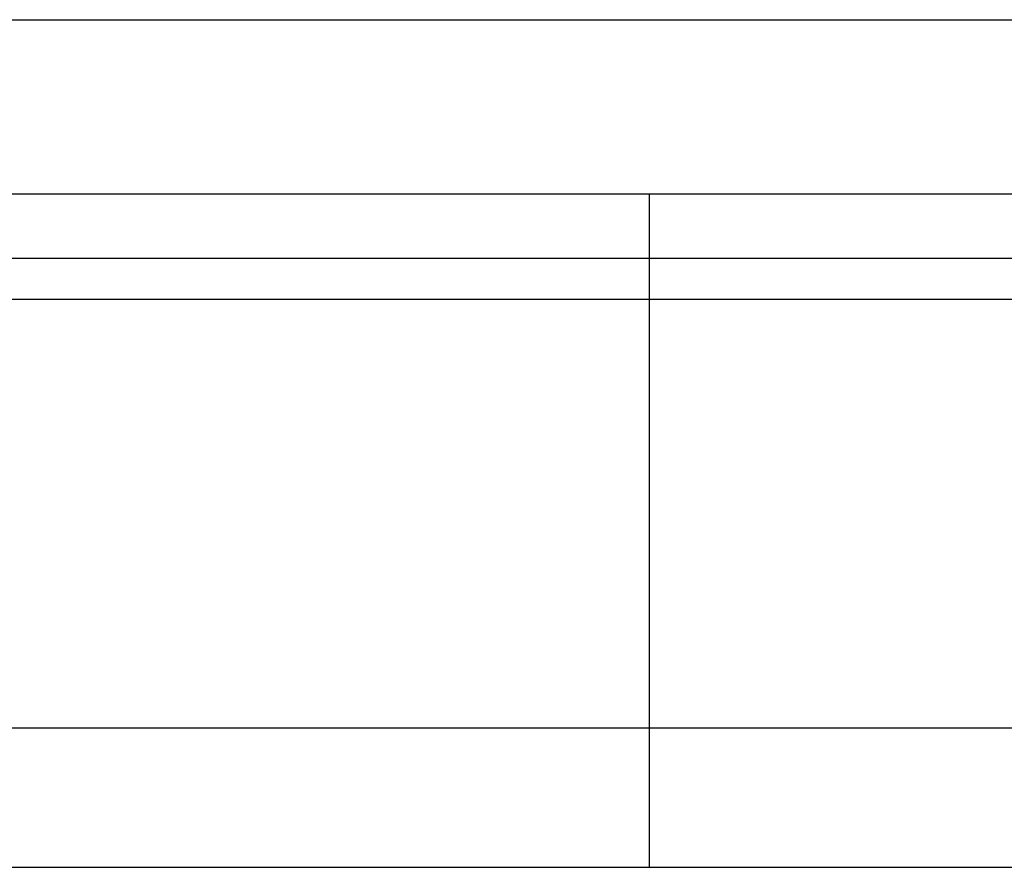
# Model space of a CAD drawing. Header units: millimetres. Extents: x 8 to 316, y 85 to 204.
# Tile 48 of 54: x 254.05 to 262.53, y 103.31 to 110.61. Entities that reach past the tile are written whole.
import ezdxf
from ezdxf.lldxf.tags import DXFTag

# ---------------------------------------------------------------- set-up
doc = ezdxf.new("R2010")
doc.units = ezdxf.units.MM
doc.header["$LTSCALE"] = 0.15
doc.layers.add('HID', color=2, linetype='DASHED')
doc.layers.add('OUT', color=3, linetype='CONTINUOUS')
tags = doc.linetypes.add('DASHED', pattern=[25.72, 12.86, -12.86]).pattern_tags.tags
tags[6:7] = [DXFTag(74, 4), DXFTag(75, 0), DXFTag(340, '0'), DXFTag(46, 0.0), DXFTag(50, 0.0), DXFTag(44, 0.0), DXFTag(45, 0.0)]
tags[4:5] = [DXFTag(74, 4), DXFTag(75, 0), DXFTag(340, '0'), DXFTag(46, 0.0), DXFTag(50, 0.0), DXFTag(44, 0.0), DXFTag(45, 0.0)]

msp = doc.modelspace()

# ---------------------------------------------------------------- linework, layer by layer
at = {"layer": 'HID', "color": 0}
msp.add_line((259.4714, 109.1105), (259.4714, 103.3105), dxfattribs=at)
at = {"layer": 'OUT', "color": 0}
for p, q in [((188.9714, 110.6105), (276.9714, 110.6105)), ((188.9714, 109.1105), (276.9714, 109.1105)), ((160.5458, 108.5569), (308.9714, 108.5569)), ((160.491, 108.2033), (308.9714, 108.2033)), ((159.3688, 104.5104), (308.9714, 104.5104)), ((122.9714, 103.3105), (308.9714, 103.3105))]:
    msp.add_line(p, q, dxfattribs=at)

doc.saveas('drawing.dxf')
